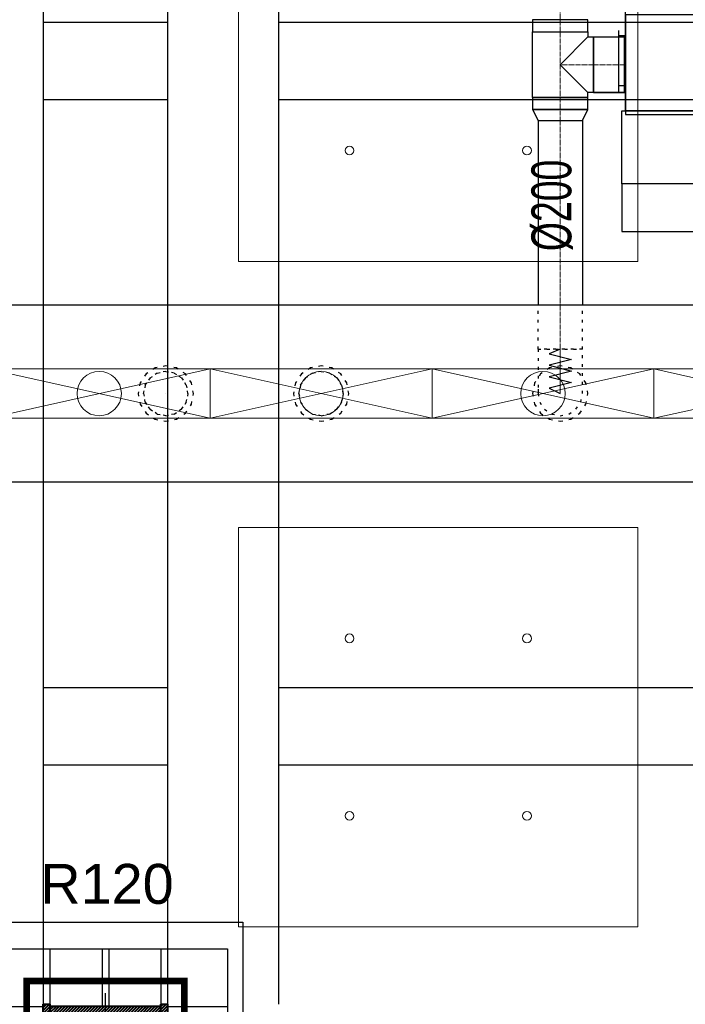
# Model space of a CAD drawing. Header units: centimetres. Extents: x -228435 to 46820, y -89367 to 152985.
# Tile 77 of 252: x -34926 to -31926, y 41250 to 45690. Entities that reach past the tile are written whole.
import ezdxf

# ---------------------------------------------------------------- set-up
doc = ezdxf.new("R2010")
doc.units = ezdxf.units.CM
doc.header["$LTSCALE"] = 50
doc.header["$PDMODE"] = 35
doc.header["$PDSIZE"] = 0.1
for name, pattern in [('CADVENT_CENTERLINE', [9.9, 7.4, -1, 0.5, -1]), ('CADVENT_HIDDEN', [0.8, 0.25, -0.55]), ('Kondygnacja  -0_5$0$HIDDEN', [9.525, 6.35, -3.175]), ('Kondygnacja  -0_5$0$HIDDEN2', [4.7625, 3.175, -1.5875]), ('Osie rzutów$0$DASHDOT2', [12.7, 6.35, -3.175, 0, -3.175])]:
    doc.linetypes.add(name, pattern=pattern)
doc.layers.get('0').update_dxf_attribs({"color": 8})
doc.layers.get('DEFPOINTS').update_dxf_attribs({"color": 8})
for name, color, linetype in [('01-103-Went PP_poziom-0_5$0$L_Nawiew', 3, 'Continuous'), ('bgde-nawiewEXP', 1, 'Continuous'), ('bgde-nawiewHIDDEN', 1, 'Continuous'), ('bgde-tekst', 7, 'Continuous'), ('bgde-wywiewSOL', 5, 'Continuous'), ('Kondygnacja  -0_5$0$ARCH_INFO_ODPORNOŚĆ OGNIOWA', 8, 'Continuous'), ('Kondygnacja  -0_5$0$ARCH_KONSTR_POWYŻEJ RZUTU', 8, 'Kondygnacja  -0_5$0$HIDDEN'), ('Kondygnacja  -0_5$0$ARCH_KONSTR_POWYŻEJ RZUTU_IST', 8, 'Kondygnacja  -0_5$0$HIDDEN2'), ('Kondygnacja  -0_5$0$ARCH_KONSTRUKCJA_NIEWIDOCZNA', 8, 'Continuous'), ('Kondygnacja  -0_5$0$ARCH_OKŁADZINA', 8, 'Continuous'), ('Kondygnacja  -0_5$0$ARCH_SŁUPY', 8, 'Continuous'), ('Osie rzutów$0$ARCH_INFO_OSIE_IST', 8, 'Osie rzutów$0$DASHDOT2'), ('Osie rzutów$0$ARCH_INFO_OSIE_OPISY_IST', 8, 'Continuous')]:
    doc.layers.add(name, color=color, linetype=linetype)
for name, color, linetype, lineweight in [('bgde-nawiewCEN', 7, 'Continuous', 13), ('bgde_nawiewnik', 11, 'Continuous', 5), ('Kondygnacja  -0_5$0$ARCH_INFO_WYMIARY', 8, 'Continuous', 9), ('SU Lampy kwadratowe  -05$0$ARCH_SUFITY_PODWIESZANE', 8, 'Continuous', 9)]:
    doc.layers.add(name, color=color, linetype=linetype, lineweight=lineweight)
doc.styles.add('Kondygnacja  -0_5$0$Arial', font='ARIAL.TTF')
doc.styles.add('Kondygnacja  -0_5$0$Romans', font='Romans.shx', dxfattribs={"width": 0.7})
doc.dimstyles.new('Kondygnacja  -0_5$0$Wymiary 1-100', dxfattribs={"dimtxt": 12, "dimasz": 10, "dimexe": 5, "dimexo": 0, "dimgap": 4, "dimtad": 1, "dimrnd": 0.5, "dimzin": 12, "dimdsep": 46, "dimtxsty": 'Kondygnacja  -0_5$0$Romans', "dimblk": 'Kondygnacja  -0_5$0$_Oblique', "dimcen": 10, "dimdle": 10, "dimclrt": 55, "dimazin": 0, "dimtfac": 1, "dimtmove": 1, "dimatfit": 3, "dimfxl": 0, "dimtolj": 1, "dimtzin": 0, "dimarcsym": 0})
pattern_1 = [(45, (-1133.3117, -3177.9858), (-0.6735192, 0.6735192), [])]

# ---------------------------------------------------------------- blocks, each defined once
blk = doc.blocks.new('Osie rzutów')
at = {"layer": 'Osie rzutów$0$ARCH_INFO_OSIE_IST', "ltscale": 10}
for p, q in [((8660, 12510), (8660, 4623.26)), ((8660, 8570), (8660, 8630))]:
    blk.add_line(p, q, dxfattribs=at)
blk = doc.blocks.new('SU Lampy kwadratowe  -05$0$moduł sufitu')
at = {"layer": 'SU Lampy kwadratowe  -05$0$ARCH_SUFITY_PODWIESZANE'}
for points in [[(60, -60), (240, -60), (240, -240), (60, -240)], [(60, -360), (240, -360), (240, -540), (60, -540)]]:
    blk.add_lwpolyline(points, close=True, dxfattribs=at)
for centre in [(110, -190), (190, -190), (110, -410), (190, -410), (110, -490), (190, -490)]:
    blk.add_circle(centre, 2, dxfattribs=at)
blk = doc.blocks.new('SU Lampy kwadratowe  -05')
at = {"layer": 'SU Lampy kwadratowe  -05$0$ARCH_SUFITY_PODWIESZANE'}
blk.add_blockref('SU Lampy kwadratowe  -05$0$moduł sufitu', (8660, 9200), dxfattribs=at)
blk = doc.blocks.new('Kondygnacja  -0_5$0$_Oblique')
at = {"color": 0, "linetype": 'ByBlock', "lineweight": -2}
blk.add_line((-0.5, -0.5), (0.5, 0.5), dxfattribs=at)
blk = doc.blocks.new('*D148')
at = {"layer": 'DEFPOINTS', "color": 0}
for p in [(-59190, 47690), (5862.4, 47690), (6190, 43700)]:
    blk.add_point(p, dxfattribs=at)
at = {"layer": 'Kondygnacja  -0_5$0$ARCH_INFO_WYMIARY', "color": 0, "lineweight": -2}
for p, q in [((5854.4, 47690), (5867.4, 47690)), ((5862.4, 43690), (5862.4, 47700)), ((5870.4, 43700), (5857.4, 43700))]:
    blk.add_line(p, q, dxfattribs=at)
at = {"layer": 'Kondygnacja  -0_5$0$ARCH_INFO_WYMIARY', "color": 0, "lineweight": -2, "xscale": 10, "yscale": 10, "zscale": 10}
for p, rotation in [((5862.4, 47690), 90), ((5862.4, 43700), 270)]:
    blk.add_blockref('Kondygnacja  -0_5$0$_Oblique', p, dxfattribs=dict(at, rotation=rotation))
at = {"layer": 'Kondygnacja  -0_5$0$ARCH_INFO_WYMIARY', "color": 55, "insert": (5852.4, 45695), "char_height": 12, "attachment_point": 5, "rotation": 90, "style": 'Kondygnacja  -0_5$0$Romans'}
blk.add_mtext('\\A1;3990', dxfattribs=at)
blk = doc.blocks.new('Kondygnacja  -0_5$0$słup_kwadrat')
at = {"layer": 'Kondygnacja  -0_5$0$ARCH_SŁUPY', "lineweight": 40}
h = blk.add_hatch(dxfattribs=at)
h.set_pattern_fill('ANSI31', color=256, scale=0.3, style=0)
h.set_pattern_definition(pattern_1)
h.paths.add_polyline_path([(36, 34), (39, 34), (39, 84), (36, 84)])
h = blk.add_hatch(dxfattribs=at)
h.set_pattern_fill('ANSI31', color=256, scale=0.3, style=0)
h.set_pattern_definition(pattern_1)
h.paths.add_polyline_path([(89, 80), (89, 83), (39, 83), (39, 80)])
h = blk.add_hatch(dxfattribs=at)
h.set_pattern_fill('ANSI31', color=256, scale=0.3, style=0)
h.set_pattern_definition(pattern_1)
h.paths.add_polyline_path([(89, 34), (92, 34), (92, 84), (89, 84)])
h = blk.add_hatch(dxfattribs=at)
h.set_pattern_fill('ANSI31', color=256, scale=0.3, style=0)
h.set_pattern_definition(pattern_1)
h.paths.add_polyline_path([(89, 57.5), (89, 60.5), (39, 60.5), (39, 57.5)])
h = blk.add_hatch(dxfattribs=at)
h.set_pattern_fill('ANSI31', color=256, scale=0.3, style=0)
h.set_pattern_definition(pattern_1)
h.paths.add_polyline_path([(89, 35), (89, 38), (39, 38), (39, 35)])
at = {"layer": 'Kondygnacja  -0_5$0$ARCH_KONSTRUKCJA_NIEWIDOCZNA'}
blk.add_lwpolyline([(119, 109), (119, 9), (9, 9), (9, 109)], close=True, dxfattribs=at)
for points in [[(36, 109), (36, 84)], [(39, 109), (39, 84)], [(62.5, 109), (62.5, 83)], [(65.5, 109), (65.5, 83)], [(89, 109), (89, 84)], [(92, 109), (92, 84)], [(9, 83), (36, 83)], [(9, 80), (36, 80)], [(92, 83), (119, 83)], [(92, 80), (119, 80)], [(9, 60.5), (36, 60.5)], [(92, 60.5), (119, 60.5)], [(9, 57.5), (36, 57.5)], [(92, 57.5), (119, 57.5)], [(9, 38), (36, 38)], [(92, 38), (119, 38)], [(9, 35), (36, 35)], [(36, 34), (36, 9)], [(39, 34), (39, 9)], [(62.5, 35), (62.5, 9)], [(65.49, 35), (65.49, 9)], [(89, 34), (89, 9)], [(92, 35), (119, 35)], [(92, 34), (92, 9)]]:
    blk.add_lwpolyline(points, dxfattribs=at)
at = {"layer": 'Kondygnacja  -0_5$0$ARCH_OKŁADZINA'}
blk.add_lwpolyline([(2, 121), (126, 121), (126, -3), (2, -3)], close=True, dxfattribs=at)
at = {"layer": 'Kondygnacja  -0_5$0$ARCH_SŁUPY', "lineweight": 40}
for p, q in [((39, 60.5), (89, 60.5)), ((89, 57.5), (39, 57.5))]:
    blk.add_line(p, q, dxfattribs=at)
at = {"layer": 'Kondygnacja  -0_5$0$ARCH_SŁUPY', "lineweight": 50, "const_width": 3}
blk.add_lwpolyline([(28.5, 94.5), (99.5, 94.5), (99.5, 23.5), (28.5, 23.5)], close=True, dxfattribs=at)
at = {"layer": 'Kondygnacja  -0_5$0$ARCH_SŁUPY', "lineweight": 40}
for points in [[(36, 84), (39, 84), (39, 34), (36, 34)], [(89, 84), (92, 84), (92, 34), (89, 34)]]:
    blk.add_lwpolyline(points, close=True, dxfattribs=at)
for points in [[(89, 83), (39, 83)], [(39, 80), (89, 80)], [(89, 38), (39, 38)], [(39, 35), (89, 35)]]:
    blk.add_lwpolyline(points, dxfattribs=at)
blk = doc.blocks.new('Kondygnacja  -0_5$0$konstrukcja istniejąca -0.5')
at = {"layer": 'Kondygnacja  -0_5$0$ARCH_KONSTR_POWYŻEJ RZUTU_IST', "ltscale": 10}
blk.add_line((8632, 9775), (8632, 8625), dxfattribs=at)
for points in [[(8688, 9775), (8688, 8625)], [(8738, 9775), (8738, 8625)], [(8632, 9067.89), (8688, 9067.89)], [(8738, 9067.89), (9782, 9067.89)], [(8688, 9032.89), (8632, 9032.89)], [(9782, 9032.89), (8738, 9032.89)]]:
    blk.add_lwpolyline(points, dxfattribs=at)
at = {"layer": 'Kondygnacja  -0_5$0$ARCH_KONSTR_POWYŻEJ RZUTU_IST', "ltscale": 10, "elevation": 0}
for points in [[(8632, 8767.89), (8688, 8767.89)], [(8738, 8767.89), (9782, 8767.89)], [(8688, 8732.89), (8632, 8732.89)], [(9782, 8732.89), (8738, 8732.89)]]:
    blk.add_lwpolyline(points, dxfattribs=at)
blk = doc.blocks.new('A$C5B3E7367')
at = {"layer": '01-103-Went PP_poziom-0_5$0$L_Nawiew'}
h = blk.add_hatch(color=256, dxfattribs=at)
h.paths.add_polyline_path([(215, 704), (215, 674), (331.7, 674), (331.7, 612.1), (445.9, 689), (331.7, 765.9), (331.7, 704)])
h.paths.add_polyline_path([(48.3, 704), (48.3, 674), (215, 674), (215, 704)])
for p, q in [((215, 1525), (165, 1525)), ((165, 1525), (165, 1505)), ((215, 1400), (215, 1530)), ((545, 1530), (215, 1530)), ((215, 1530), (215, 1515)), ((545, 1400), (545, 1530)), ((165, 1505), (215, 1505)), ((243.8, 1452), (268.8, 1452)), ((256.2, 1452), (256.2, 1400)), ((326.2, 1452), (351.2, 1452)), ((338.8, 1452), (338.8, 1400)), ((408.8, 1452), (433.8, 1452)), ((421.2, 1452), (421.2, 1400)), ((491.2, 1452), (516.2, 1452)), ((503.8, 1452), (503.8, 1400)), ((0, 1378), (215, 1378)), ((0, 0), (0, 1378)), ((545, 1400), (215, 1400)), ((215, 1400), (215, 1378)), ((215, 1378), (215, 0)), ((545, 0), (545, 1400)), ((445.9, 689), (331.7, 765.9)), ((331.7, 704), (331.7, 765.9)), ((48.3, 704), (331.7, 704)), ((48.3, 704), (48.3, 674)), ((48.3, 674), (331.7, 674)), ((445.9, 689), (331.7, 612.1)), ((331.7, 612.1), (331.7, 674)), ((215, 0), (0, 0)), ((215, 0), (545, 0))]:
    blk.add_line(p, q, dxfattribs=at)
blk = doc.blocks.new('A$C53CA46B8')
at = {"layer": 'bgde-wywiewSOL'}
for p, q in [((112.9, 511.1), (-162.1, 511.1)), ((-137.1, 481.1), (-137.1, 511.1)), ((87.9, 481.1), (87.9, 511.1)), ((200.4, 481.1), (-249.6, 481.1)), ((-249.6, 481.1), (-249.6, -878.9)), ((200.4, 481.1), (200.4, -878.9)), ((200.4, -878.9), (-249.6, -878.9)), ((-137.1, -878.9), (-137.1, -908.9)), ((87.9, -878.9), (87.9, -908.9)), ((112.9, -908.9), (-162.1, -908.9))]:
    blk.add_line(p, q, dxfattribs=at)
at = {"layer": '01-103-Went PP_poziom-0_5$0$L_Nawiew'}
blk.add_blockref('A$C5B3E7367', (-794.6, -893.9), dxfattribs=at)
blk = doc.blocks.new('A$C066D7839')
at = {"layer": 'bgde_nawiewnik'}
for p, q in [((-50, -11.15), (-50, 11.15)), ((-50, 11.15), (50, 11.15)), ((-50, -11.15), (50, 11.15)), ((50, -11.15), (-50, 11.15)), ((50, 11.15), (50, -11.15)), ((50, -11.15), (-50, -11.15))]:
    blk.add_line(p, q, dxfattribs=at)
blk.add_circle((0, 0), 10, dxfattribs=at)

msp = doc.modelspace()

# ---------------------------------------------------------------- linework, layer by layer
at = {"layer": 'bgde-nawiewCEN', "linetype": 'CADVENT_CENTERLINE', "ltscale": 0.06}
for p, q in [((-32489.979, 45635.069), (-32489.979, 45738.069)), ((-32489.979, 45635.069), (-32489.979, 45487.069)), ((-32489.979, 45487.069), (-32489.979, 45339.069)), ((-32339.979, 45487.069), (-32489.979, 45487.069)), ((-32339.979, 45487.069), (-32199.979, 45487.069)), ((-32195.979, 45487.069), (-32199.979, 45487.069)), ((-32489.979, 45339.069), (-32489.979, 45236.069)), ((-32489.979, 45236.069), (-32489.979, 44203.959)), ((-32489.979, 44185.263), (-32489.979, 44203.959)), ((-32489.979, 44134.152), (-32489.979, 44185.263)), ((-32489.979, 44106.359), (-32489.979, 44134.152)), ((-32489.979, 44082.833), (-32489.979, 44106.359)), ((-32489.979, 44063.218), (-32489.979, 44082.833)), ((-32489.979, 44047.159), (-32489.979, 44063.218)), ((-32489.979, 44034.3), (-32489.979, 44047.159)), ((-32489.979, 44024.285), (-32489.979, 44034.3)), ((-32489.979, 44016.759), (-32489.979, 44024.285)), ((-32489.979, 44011.366), (-32489.979, 44016.759)), ((-32489.979, 44007.752), (-32489.979, 44011.366)), ((-32489.979, 44005.559), (-32489.979, 44007.752)), ((-32489.979, 44004.433), (-32489.979, 44005.559)), ((-32489.979, 44003.959), (-32489.979, 44004.433))]:
    msp.add_line(p, q, dxfattribs=at)
at = {"layer": 'bgde-nawiewEXP', "linetype": 'Continuous'}
for points in [[(-32614.979, 45635.07), (-32364.979, 45635.07), (-32364.979, 45689.912), (-32614.979, 45689.912)], [(-32195.979, 45262.069), (-30835.979, 45262.069), (-30835.979, 45712.069), (-32195.979, 45712.069)], [(-32614.979, 45284.227), (-32364.979, 45284.227), (-32364.979, 45339.069), (-32614.979, 45339.069)], [(-32614.979, 45284.226), (-32589.979, 45236.069), (-32389.979, 45236.069), (-32364.979, 45284.226), (-32605.464, 45284.226)]]:
    msp.add_lwpolyline(points, close=True, dxfattribs=at)
for points in [[(-32614.979, 45339.069), (-32614.979, 45635.069), (-32364.979, 45635.069), (-32364.979, 45612.069)], [(-32614.979, 45339.069), (-32364.979, 45339.069), (-32364.979, 45362.069), (-32489.979, 45487.069), (-32364.979, 45612.069), (-32339.979, 45612.069), (-32339.979, 45362.069), (-32364.979, 45362.069)], [(-32339.979, 45362.069), (-32339.979, 45612.069), (-32199.979, 45612.069), (-32199.979, 45362.069)], [(-32199.979, 45362.069), (-32199.979, 45612.069), (-32195.979, 45612.069)], [(-32339.979, 45362.069), (-32199.979, 45362.069)], [(-32199.979, 45362.069), (-32339.979, 45362.069)], [(-32199.979, 45362.069), (-32199.979, 45371.585)], [(-32199.979, 45362.069), (-32195.979, 45362.069)], [(-32589.979, 45236.069), (-32589.979, 44403.774)], [(-32589.979, 45236.069), (-32389.979, 45236.069), (-32389.979, 44403.774)], [(-40588.801, 44403.774), (-19380.813, 44403.774), (-19380.813, 43603.774), (-40588.801, 43603.774)]]:
    msp.add_lwpolyline(points, dxfattribs=at)
at = {"layer": 'bgde-nawiewHIDDEN', "linetype": 'CADVENT_HIDDEN'}
for points in [[(-32195.979, 45362.069), (-32195.979, 45612.069)], [(-32589.979, 44203.959), (-32389.979, 44203.959), (-32389.979, 44403.774)], [(-32589.979, 44203.959), (-32589.979, 44403.774)], [(-33667.838, 44003.959), (-33660.226, 44042.227), (-33638.549, 44074.67), (-33606.106, 44096.347), (-33567.838, 44103.959), (-33529.57, 44096.347), (-33497.127, 44074.67), (-33475.45, 44042.227), (-33467.838, 44003.959), (-33475.45, 43965.691), (-33497.127, 43933.248), (-33529.57, 43911.571), (-33567.838, 43903.959)], [(-33667.838, 44003.959), (-33660.226, 43965.691), (-33638.549, 43933.248), (-33606.106, 43911.571), (-33567.838, 43903.959)], [(-33567.838, 43903.959), (-33606.106, 43911.571)]]:
    msp.add_lwpolyline(points, dxfattribs=at)
for points in [[(-32589.979, 44016.759), (-32589.979, 44003.959), (-32582.367, 43965.691), (-32560.69, 43933.248), (-32528.248, 43911.571), (-32489.979, 43903.959), (-32451.711, 43911.571), (-32419.269, 43933.248), (-32397.591, 43965.691), (-32389.979, 44003.959), (-32389.979, 44203.959), (-32589.979, 44203.959), (-32589.979, 44024.285)], [(-34392.838, 44003.959), (-34383.323, 43956.123), (-34356.226, 43915.571), (-34315.674, 43888.474), (-34267.838, 43878.959), (-34220.003, 43888.474), (-34179.45, 43915.571), (-34152.353, 43956.123), (-34142.838, 44003.959), (-34152.353, 44051.794), (-34179.45, 44092.347), (-34220.003, 44119.444), (-34267.838, 44128.959), (-34315.674, 44119.444), (-34356.226, 44092.347), (-34383.323, 44051.794)], [(-34392.838, 44003.959), (-34383.323, 43956.123), (-34356.226, 43915.571), (-34315.674, 43888.474), (-34267.838, 43878.959), (-34220.003, 43888.474), (-34179.45, 43915.571), (-34152.353, 43956.123), (-34142.838, 44003.959), (-34152.353, 44051.794), (-34179.45, 44092.347), (-34220.003, 44119.444), (-34267.838, 44128.959), (-34315.674, 44119.444), (-34356.226, 44092.347), (-34383.323, 44051.794)], [(-34367.838, 44003.959), (-34360.226, 43965.691), (-34338.549, 43933.248), (-34306.106, 43911.571), (-34267.838, 43903.959), (-34229.57, 43911.571), (-34197.127, 43933.248), (-34175.45, 43965.691), (-34167.838, 44003.959), (-34175.45, 44042.227), (-34197.127, 44074.67), (-34229.57, 44096.347), (-34267.838, 44103.959), (-34306.106, 44096.347), (-34338.549, 44074.67), (-34360.226, 44042.227)], [(-34367.838, 44003.959), (-34360.226, 44042.227), (-34338.549, 44074.67), (-34306.106, 44096.347), (-34267.838, 44103.959), (-34229.57, 44096.347), (-34197.127, 44074.67), (-34175.45, 44042.227), (-34167.838, 44003.959), (-34175.45, 43965.691), (-34197.127, 43933.248), (-34229.57, 43911.571), (-34267.838, 43903.959), (-34306.106, 43911.571), (-34338.549, 43933.248), (-34360.226, 43965.691)], [(-33692.838, 44003.959), (-33683.323, 43956.123), (-33656.226, 43915.571), (-33615.674, 43888.474), (-33567.838, 43878.959), (-33520.003, 43888.474), (-33479.45, 43915.571), (-33452.353, 43956.123), (-33442.838, 44003.959), (-33452.353, 44051.794), (-33479.45, 44092.347), (-33520.003, 44119.444), (-33567.838, 44128.959), (-33615.674, 44119.444), (-33656.226, 44092.347), (-33683.323, 44051.794)], [(-33692.838, 44003.959), (-33683.323, 43956.123), (-33656.226, 43915.571), (-33615.674, 43888.474), (-33567.838, 43878.959), (-33520.003, 43888.474), (-33479.45, 43915.571), (-33452.353, 43956.123), (-33442.838, 44003.959), (-33452.353, 44051.794), (-33479.45, 44092.347), (-33520.003, 44119.444), (-33567.838, 44128.959), (-33615.674, 44119.444), (-33656.226, 44092.347), (-33683.323, 44051.794)], [(-33667.838, 44003.959), (-33660.226, 43965.691), (-33638.549, 43933.248), (-33606.106, 43911.571), (-33567.838, 43903.959), (-33529.57, 43911.571), (-33497.127, 43933.248), (-33475.45, 43965.691), (-33467.838, 44003.959), (-33475.45, 44042.227), (-33497.127, 44074.67), (-33529.57, 44096.347), (-33567.838, 44103.959), (-33606.106, 44096.347), (-33638.549, 44074.67), (-33660.226, 44042.227)], [(-32614.979, 44003.959), (-32605.464, 43956.123), (-32578.368, 43915.571), (-32537.815, 43888.474), (-32489.979, 43878.959), (-32442.144, 43888.474), (-32401.591, 43915.571), (-32374.494, 43956.123), (-32364.979, 44003.959), (-32374.494, 44051.794), (-32401.591, 44092.347), (-32442.144, 44119.444), (-32489.979, 44128.959), (-32537.815, 44119.444), (-32578.368, 44092.347), (-32605.464, 44051.794)], [(-32614.979, 44003.959), (-32605.464, 43956.123), (-32578.368, 43915.571), (-32537.815, 43888.474), (-32489.979, 43878.959), (-32442.144, 43888.474), (-32401.591, 43915.571), (-32374.494, 43956.123), (-32364.979, 44003.959), (-32374.494, 44051.794), (-32401.591, 44092.347), (-32442.144, 44119.444), (-32489.979, 44128.959), (-32537.815, 44119.444), (-32578.368, 44092.347), (-32605.464, 44051.794)]]:
    msp.add_lwpolyline(points, close=True, dxfattribs=at)
at = {"layer": 'bgde-nawiewHIDDEN'}
for points in [[(-32489.979, 44203.959), (-32539.979, 44183.863), (-32439.979, 44157.767), (-32539.979, 44131.735), (-32439.979, 44105.474), (-32539.979, 44079.402), (-32439.979, 44053.982), (-32539.979, 44028.959), (-32489.979, 44003.959)], [(-34267.838, 44003.959), (-34267.838, 44003.959)], [(-33567.838, 44003.959), (-33567.838, 44003.959)]]:
    msp.add_lwpolyline(points, dxfattribs=at)

# ---------------------------------------------------------------- block references
at = {"layer": '01-103-Went PP_poziom-0_5$0$L_Nawiew', "xscale": -1, "rotation": 270}
msp.add_blockref('A$C53CA46B8', (-31317.949, 45528.749, 2865), dxfattribs=at)
at = {"layer": '01-103-Went PP_poziom-0_5$0$L_Nawiew', "xscale": 10, "yscale": 10, "zscale": 10}
for p in [(-34567.836, 44003.959, 742.119), (-33567.836, 44003.959, 742.119), (-32567.836, 44003.959, 742.119), (-31567.836, 44003.959, 742.119)]:
    msp.add_blockref('A$C066D7839', p, dxfattribs=at)
at = {"layer": 'Kondygnacja  -0_5$0$ARCH_KONSTR_POWYŻEJ RZUTU', "xscale": 10, "yscale": 10, "zscale": 10}
msp.add_blockref('Kondygnacja  -0_5$0$konstrukcja istniejąca -0.5', (-121140, -45000), dxfattribs=at)
at = {"layer": 'Kondygnacja  -0_5$0$ARCH_SŁUPY', "xscale": 10, "yscale": 10, "zscale": 10}
msp.add_blockref('Kondygnacja  -0_5$0$słup_kwadrat', (-35180, 40410), dxfattribs=at)
at = {"layer": 'Osie rzutów$0$ARCH_INFO_OSIE_OPISY_IST', "xscale": 10, "yscale": 10, "zscale": 10}
msp.add_blockref('Osie rzutów', (-121140, -45000), dxfattribs=at)
at = {"layer": 'SU Lampy kwadratowe  -05$0$ARCH_SUFITY_PODWIESZANE', "xscale": 10, "yscale": 10, "zscale": 10}
msp.add_blockref('SU Lampy kwadratowe  -05', (-121140, -45000), dxfattribs=at)

# ---------------------------------------------------------------- texts
at = {"layer": 'bgde-tekst', "width": 0.7}
msp.add_text('%%c200', height=180, rotation=90, dxfattribs=at).set_placement((-32439.979, 44646.328, 630))
at = {"layer": 'Kondygnacja  -0_5$0$ARCH_INFO_ODPORNOŚĆ OGNIOWA', "insert": (-34532.905, 41941.838), "char_height": 180, "width": 533.32525, "attachment_point": 5, "style": 'Kondygnacja  -0_5$0$Arial'}
msp.add_mtext('\\PR120', dxfattribs=at)

# ---------------------------------------------------------------- dimensions: what is measured, and where the dimension line sits
at = {"layer": 'Kondygnacja  -0_5$0$ARCH_INFO_WYMIARY'}
dim = msp.add_linear_dim(base=(5862.405, 47690), p1=(6190, 43700), p2=(-59190, 47690), angle=90, dimstyle='Kondygnacja  -0_5$0$Wymiary 1-100', dxfattribs=at)
dim.commit()
dim.dimension.update_dxf_attribs({"geometry": '*D148', "text_midpoint": (5852.405, 45695)})

doc.saveas('drawing.dxf')
